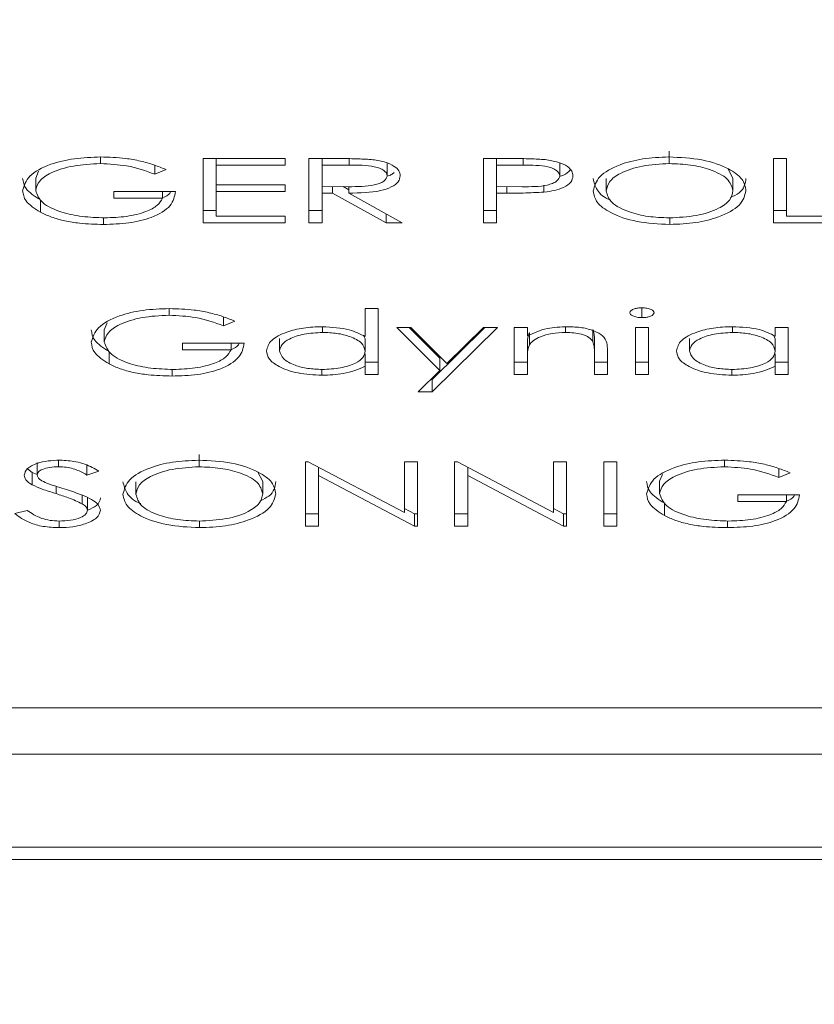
# Model space of a CAD drawing. Header units: millimetres. Extents: x 7483 to 13091, y 8111 to 13871.
# Tile 215 of 256: x 10454.326 to 10454.905, y 9250.183 to 9250.899. Entities that reach past the tile are written whole.
import ezdxf

# ---------------------------------------------------------------- set-up
doc = ezdxf.new("R2010")
doc.units = ezdxf.units.MM
doc.layers.add('_A_WYCIERACZKA', color=7, linetype='Continuous', lineweight=5, true_color=0xa5a5a5)
doc.layers.add('wymiary', color=7, linetype='Continuous', lineweight=5, true_color=0xb2b2b2)
doc.layers.add('_A_ŚLUSARKA WYPEŁNIENIE', color=7, linetype='Continuous', true_color=0x4c4a44)

# ---------------------------------------------------------------- blocks, each defined once
blk = doc.blocks.new('fgdgdgdfg')
at = {"layer": '_A_ŚLUSARKA WYPEŁNIENIE', "lineweight": 9}
h = blk.add_hatch(dxfattribs=at)
h.set_pattern_fill('HONEY', color=0, angle=180)
h.set_pattern_definition([(180, (56132.2607, -3400.6895), (-4.7625, 2.74963064), [3.175, -6.35]), (60, (56132.2607, -3400.6895), (4.76249999, 2.74963066), [3.175, -6.35]), (120, (56132.2607, -3400.6895), (-1e-08, 5.49926131), [-6.35, 3.175])])
h.paths.add_polyline_path([(5818.22906, 11642.93325), (5818.22906, 11484.93325), (6001.22906, 11484.93325), (6001.22906, 11642.93325)])
blk = doc.blocks.new('A$C68926FC6')
at = {"color": 7, "linetype": 'Continuous'}
for p, q in [((769.9936, -2.2349), (719.9936, -2.2349)), ((769.9936, -2.3247), (719.9936, -2.3247)), ((767.4936, -3.3382), (722.4936, -3.3382)), ((753.8145, -4.6502), (753.8145, -4.6986)), ((757.6575, -4.6502), (757.6575, -4.6985)), ((758.6806, -4.6502), (758.6806, -4.6981)), ((754.6199, -5.1292), (754.6199, -4.6622)), ((754.6199, -4.6622), (754.7149, -4.6622)), ((754.7149, -4.6622), (754.7149, -5.1292)), ((754.9862, -4.6622), (755.0079, -4.6622)), ((754.9862, -5.1292), (754.9862, -4.6622)), ((755.0079, -4.6622), (755.7054, -5.0289)), ((755.0079, -4.6622), (755.0079, -4.7519)), ((755.7054, -4.6622), (755.8003, -4.6622)), ((755.7054, -5.0289), (755.7054, -4.6622)), ((755.8003, -4.6622), (755.8003, -5.1292)), ((756.0717, -4.6622), (756.0933, -4.6622)), ((756.0717, -5.1292), (756.0717, -4.6622)), ((756.0933, -4.6622), (756.7908, -5.0289)), ((756.0933, -4.6622), (756.0933, -4.7519)), ((756.7908, -4.6622), (756.8858, -4.6622)), ((756.7908, -5.0289), (756.7908, -4.6622)), ((756.8858, -4.6622), (756.8858, -5.1292)), ((754.273, -4.7385), (754.273, -4.8283)), ((754.6199, -4.7519), (754.7149, -4.7519)), ((754.9862, -4.7519), (755.0079, -4.7519)), ((755.0079, -4.7519), (755.0812, -4.7905)), ((755.0812, -4.7616), (755.0812, -5.1292)), ((755.7804, -5.1292), (755.0812, -4.7616)), ((755.7054, -4.7519), (755.8003, -4.7519)), ((756.0717, -4.7519), (756.0933, -4.7519)), ((756.0933, -4.7519), (756.1666, -4.7905)), ((756.1666, -4.7616), (756.1666, -5.1292)), ((756.8659, -5.1292), (756.1666, -4.7616)), ((756.7908, -4.7519), (756.8858, -4.7519)), ((758.4733, -4.7773), (758.4733, -4.867)), ((759.0025, -4.7523), (758.913, -4.776)), ((753.3851, -4.8418), (753.7379, -4.8418)), ((753.3851, -4.8418), (753.3851, -4.8897)), ((753.7379, -4.8418), (753.7379, -4.8897)), ((758.5113, -4.8231), (758.5113, -4.8864)), ((753.7379, -4.8897), (753.2902, -4.8897)), ((754.3078, -4.8978), (754.3078, -4.9875)), ((757.1979, -4.896), (757.1979, -4.9857)), ((758.1205, -4.8938), (758.1205, -4.9836)), ((758.702, -4.8976), (758.702, -4.951)), ((753.358, -5.0495), (753.4394, -5.0155)), ((753.4394, -5.0155), (753.4394, -5.0808)), ((754.286, -5.0377), (754.3078, -4.9875)), ((757.1979, -4.9857), (757.2329, -5.0548)), ((758.8755, -4.9611), (758.8755, -5.0509)), ((755.7054, -5.0289), (755.7054, -5.0898)), ((756.7908, -5.0289), (756.7908, -5.0898)), ((758.3919, -5.0622), (758.4778, -5.0334)), ((758.4778, -5.0334), (758.4778, -5.1055)), ((758.8396, -5.0342), (758.8396, -5.1239)), ((758.8396, -5.036), (758.8755, -5.0509)), ((758.8755, -5.0509), (758.9107, -5.0791)), ((753.8367, -5.0933), (753.8367, -5.141)), ((754.7149, -5.1292), (754.6199, -5.1292)), ((755.0812, -5.1292), (754.9862, -5.1292)), ((755.8003, -5.1292), (755.7804, -5.1292)), ((756.1666, -5.1292), (756.0717, -5.1292)), ((756.8858, -5.1292), (756.8659, -5.1292)), ((757.6613, -5.0933), (757.6613, -5.1831)), ((758.6845, -5.0933), (758.6845, -5.1405)), ((755.4882, -6.1068), (755.9632, -5.6397)), ((756.0657, -5.6397), (755.9083, -5.7946)), ((755.9632, -5.6397), (756.0657, -5.6397)), ((755.9632, -5.6397), (755.9632, -5.7295)), ((755.5795, -6.1068), (755.9632, -5.7295)), ((755.9632, -5.7295), (755.9745, -5.7295)), ((753.3716, -5.7655), (753.4666, -5.7655)), ((753.3716, -6.1068), (753.3716, -5.7655)), ((753.4666, -5.7655), (753.4666, -5.8245)), ((753.7825, -5.7595), (753.7825, -5.8017)), ((754.3892, -6.1068), (754.3892, -5.7655)), ((754.3892, -5.7655), (754.4842, -5.7655)), ((754.4842, -5.7655), (754.4842, -6.1068)), ((754.6877, -5.7655), (754.7827, -5.7655)), ((754.6877, -5.9398), (754.6877, -5.7655)), ((754.7827, -5.7655), (754.7827, -5.926)), ((755.2711, -5.8889), (755.2711, -5.7655)), ((755.2711, -5.7655), (755.3662, -5.7655)), ((755.3662, -5.7655), (755.3662, -6.1068)), ((755.9083, -5.7946), (756.2209, -6.1068)), ((755.9083, -5.7946), (755.9083, -5.8843)), ((756.3566, -5.7655), (756.4516, -5.7655)), ((756.3566, -6.2445), (756.3566, -5.7655)), ((756.4516, -5.7655), (756.4516, -5.8245)), ((756.7675, -5.7595), (756.7675, -5.8017)), ((757.8579, -5.7535), (757.8579, -5.8019)), ((753.3716, -5.8552), (753.4666, -5.8552)), ((753.4666, -5.8245), (753.4666, -5.9143)), ((754.3892, -5.8552), (754.4842, -5.8552)), ((754.6877, -5.8552), (754.7827, -5.8552)), ((755.2711, -5.8552), (755.3662, -5.8552)), ((755.8567, -5.8454), (755.5909, -6.1068)), ((756.1185, -6.1068), (755.8567, -5.8454)), ((756.3566, -5.8552), (756.4516, -5.8552)), ((756.4516, -5.8245), (756.4516, -5.9143)), ((758.3164, -5.8418), (758.3164, -5.9316)), ((753.4666, -5.9354), (753.4666, -6.0251)), ((754.0907, -5.9366), (754.0907, -6.0263)), ((754.7827, -5.926), (754.7827, -6.0158)), ((755.2711, -5.8889), (755.2711, -5.9786)), ((755.9083, -5.8843), (756.1311, -6.1068)), ((756.4516, -5.9354), (756.4516, -6.0251)), ((757.0757, -5.9366), (757.0757, -6.0263)), ((757.4285, -5.9451), (757.7813, -5.9451)), ((757.4285, -5.9451), (757.4285, -5.993)), ((757.7813, -5.9451), (757.7813, -5.993)), ((754.7939, -6.0037), (754.7939, -6.0934)), ((755.2565, -5.9805), (755.2565, -6.0702)), ((757.7813, -5.993), (757.3335, -5.993)), ((758.3512, -6.0011), (758.3512, -6.0908)), ((753.4666, -6.0251), (753.4776, -6.0481)), ((753.4666, -6.0436), (753.4666, -6.1068)), ((753.7782, -6.0709), (753.7782, -6.1127)), ((754.9934, -6.0709), (754.9934, -6.1113)), ((755.2711, -6.1068), (755.2711, -6.0452)), ((756.4516, -6.0251), (756.4609, -6.0446)), ((756.4516, -6.0407), (756.4516, -6.2445)), ((756.7632, -6.0709), (756.7632, -6.1126)), ((753.4666, -6.1068), (753.3716, -6.1068)), ((754.4842, -6.1068), (754.3892, -6.1068)), ((755.3662, -6.1068), (755.2711, -6.1068)), ((755.5909, -6.1068), (755.4882, -6.1068)), ((756.2209, -6.1068), (756.1185, -6.1068)), ((757.4014, -6.1528), (757.4828, -6.1188)), ((757.4828, -6.1188), (757.4828, -6.1841)), ((758.3294, -6.141), (758.3512, -6.0908)), ((754.4371, -6.1786), (754.4371, -6.2505)), ((757.8801, -6.1966), (757.8801, -6.2443)), ((756.4516, -6.2445), (756.3566, -6.2445)), ((752.9759, -6.8688), (753.4779, -6.8688)), ((753.4779, -6.8688), (753.4779, -7.3358)), ((754.2338, -6.8568), (754.2338, -6.905)), ((755.4951, -7.0843), (755.4951, -6.8688)), ((755.4951, -6.8688), (755.5901, -6.8688)), ((755.5901, -6.8688), (755.5901, -7.3358)), ((756.1826, -6.8688), (756.3, -6.8688)), ((756.5714, -7.0843), (756.1826, -6.8688)), ((756.3, -6.8688), (756.6888, -7.0843)), ((756.3, -6.8688), (756.3, -6.9339)), ((756.766, -7.0843), (756.766, -6.8688)), ((756.766, -6.8688), (756.861, -6.8688)), ((756.861, -6.8688), (756.861, -7.3358)), ((757.0351, -6.9167), (757.0351, -6.8688)), ((757.0351, -6.8688), (757.6321, -6.8688)), ((757.6321, -6.8688), (757.6321, -7.3358)), ((758.3576, -6.8568), (758.3576, -6.9052)), ((753.383, -6.9167), (752.9759, -6.9167)), ((753.383, -7.3358), (753.383, -6.9167)), ((757.5371, -6.9167), (757.0351, -6.9167)), ((757.5371, -7.0963), (757.5371, -6.9167)), ((758.8162, -6.9451), (758.8162, -7.0349)), ((753.383, -6.9585), (753.4779, -6.9585)), ((755.4951, -6.9585), (755.5901, -6.9585)), ((756.766, -6.9585), (756.861, -6.9585)), ((757.5371, -6.9585), (757.6321, -6.9585)), ((755.15, -7.092), (755.15, -7.1419)), ((755.4194, -7.0843), (755.4951, -7.0843)), ((755.4194, -7.0843), (755.4194, -7.1318)), ((755.4951, -7.0843), (755.4951, -7.1322)), ((756.5714, -7.0843), (756.5714, -7.1317)), ((756.6888, -7.0843), (756.766, -7.0843)), ((756.6888, -7.0843), (756.6888, -7.132)), ((756.766, -7.0843), (756.766, -7.1322)), ((757.9283, -7.0484), (758.2811, -7.0484)), ((757.9283, -7.0484), (757.9283, -7.0963)), ((758.2811, -7.0484), (758.2811, -7.0963)), ((753.7742, -7.1026), (753.7742, -7.1923)), ((754.6969, -7.1004), (754.6969, -7.1902)), ((755.4951, -7.1322), (755.3098, -7.1312)), ((755.4951, -7.2879), (755.4951, -7.1322)), ((756.5714, -7.109), (756.6124, -7.1317)), ((756.766, -7.1322), (756.5722, -7.1316)), ((756.766, -7.2879), (756.766, -7.1322)), ((757.0351, -7.0963), (757.5371, -7.0963)), ((757.0351, -7.1442), (757.0351, -7.0963)), ((757.5371, -7.1442), (757.0351, -7.1442)), ((757.5371, -7.0963), (757.5371, -7.1442)), ((757.5371, -7.2879), (757.5371, -7.1442)), ((758.2811, -7.0963), (757.8334, -7.0963)), ((758.851, -7.1044), (758.851, -7.1941)), ((753.7742, -7.1923), (753.8092, -7.2614)), ((755.0337, -7.2104), (755.0337, -7.3001)), ((756.2911, -7.211), (756.2911, -7.3008)), ((757.9012, -7.2561), (757.9826, -7.2221)), ((757.9826, -7.2221), (757.9826, -7.2874)), ((758.8292, -7.2443), (758.851, -7.1941)), ((754.2376, -7.2999), (754.2376, -7.3896)), ((755.3015, -7.2879), (755.4951, -7.2879)), ((755.3015, -7.2879), (755.3015, -7.335)), ((755.4951, -7.2879), (755.4951, -7.3358)), ((756.5675, -7.2879), (756.5675, -7.3351)), ((756.5675, -7.2879), (756.766, -7.2879)), ((756.766, -7.2879), (756.766, -7.3358)), ((757.0351, -7.2879), (757.5371, -7.2879)), ((757.0351, -7.3358), (757.0351, -7.2879)), ((757.5371, -7.2879), (757.5371, -7.3358)), ((758.3799, -7.2999), (758.3799, -7.3476)), ((753.4779, -7.3358), (753.383, -7.3358)), ((755.5901, -7.3358), (755.3825, -7.3358)), ((756.861, -7.3358), (756.6491, -7.3358)), ((757.6321, -7.3358), (757.0351, -7.3358))]:
    blk.add_line(p, q, dxfattribs=at)
for points, knots in [([(753.2902, -4.8897), (753.2967, -4.8545), (753.3097, -4.7841), (753.4436, -4.7008), (753.6265, -4.6559), (753.7518, -4.6521), (753.8145, -4.6502)], [0, 0, 0, 0, 0.280346, 0.559374, 0.77939, 1, 1, 1, 1]), ([(753.8145, -4.6502), (753.8733, -4.6517), (753.9702, -4.6542), (754.0971, -4.6752), (754.1949, -4.7018), (754.247, -4.7263), (754.273, -4.7385)], [0, 0, 0, 0, 0.339747, 0.559888, 0.779899, 1, 1, 1, 1]), ([(757.1029, -4.8959), (757.1122, -4.8597), (757.1308, -4.7872), (757.2815, -4.7068), (757.464, -4.6575), (757.593, -4.6526), (757.6575, -4.6502)], [0, 0, 0, 0, 0.2796191, 0.5593487, 0.7796046, 1, 1, 1, 1]), ([(757.6575, -4.6502), (757.7395, -4.6542), (757.9035, -4.6622), (758.086, -4.7282), (758.1984, -4.8084), (758.2098, -4.8652), (758.2155, -4.8936)], [0, 0, 0, 0, 0.279691, 0.559389, 0.779639, 1, 1, 1, 1]), ([(758.3783, -4.7766), (758.3842, -4.7575), (758.3961, -4.7192), (758.4807, -4.6786), (758.5784, -4.6538), (758.6465, -4.6514), (758.6806, -4.6502)], [0, 0, 0, 0, 0.279188, 0.559095, 0.779369, 1, 1, 1, 1]), ([(758.6806, -4.6502), (758.7198, -4.6519), (758.7981, -4.6554), (758.9187, -4.6906), (758.9707, -4.7289), (759.0025, -4.7523)], [0, 0, 0, 0, 0.279812, 0.5596774, 1, 1, 1, 1]), ([(753.8062, -4.6981), (753.7516, -4.7), (753.6425, -4.7037), (753.5084, -4.7384), (753.4155, -4.7864), (753.3953, -4.8233), (753.3851, -4.8418)], [0, 0, 0, 0, 0.280201, 0.559943, 0.779941, 1, 1, 1, 1]), ([(754.3078, -4.8978), (754.297, -4.8669), (754.2753, -4.8051), (754.1348, -4.7398), (753.9717, -4.7039), (753.8614, -4.7), (753.8062, -4.6981)], [0, 0, 0, 0, 0.279058, 0.558606, 0.779188, 1, 1, 1, 1]), ([(757.6613, -4.6981), (757.5941, -4.7015), (757.4597, -4.7082), (757.304, -4.7594), (757.2124, -4.826), (757.2027, -4.8726), (757.1979, -4.896)], [0, 0, 0, 0, 0.2798432, 0.5593623, 0.7796427, 1, 1, 1, 1]), ([(758.1205, -4.8938), (758.1124, -4.8644), (758.0962, -4.8055), (757.9683, -4.742), (757.8183, -4.7038), (757.7136, -4.7), (757.6613, -4.6981)], [0, 0, 0, 0, 0.279426, 0.559084, 0.779491, 1, 1, 1, 1]), ([(758.6806, -4.6981), (758.6522, -4.6994), (758.5953, -4.7019), (758.5258, -4.7208), (758.4816, -4.7477), (758.4761, -4.7674), (758.4733, -4.7773)], [0, 0, 0, 0, 0.280311, 0.56013, 0.78016, 1, 1, 1, 1]), ([(758.913, -4.776), (758.8815, -4.7546), (758.8377, -4.7249), (758.748, -4.7012), (758.7031, -4.6991), (758.6806, -4.6981)], [0, 0, 0, 0, 0.559362, 0.779867, 1, 1, 1, 1]), ([(754.273, -4.7385), (754.3148, -4.7652), (754.3895, -4.813), (754.3987, -4.8705), (754.4028, -4.8959)], [0, 0, 0, 0, 0.559331, 1, 1, 1, 1]), ([(758.6277, -4.9273), (758.5877, -4.9142), (758.5219, -4.8925), (758.442, -4.8564), (758.3903, -4.8192), (758.3823, -4.7908), (758.3783, -4.7766)], [0, 0, 0, 0, 0.340501, 0.560741, 0.780603, 1, 1, 1, 1]), ([(758.3783, -4.8663), (758.3834, -4.8469), (758.3923, -4.8122), (758.4486, -4.788), (758.4733, -4.7774)], [0, 0, 0, 0, 0.5604507, 1, 1, 1, 1]), ([(758.4733, -4.7773), (758.4759, -4.7866), (758.4805, -4.8032), (758.5018, -4.817), (758.5113, -4.8231)], [0, 0, 0, 0, 0.558836, 1, 1, 1, 1]), ([(753.3253, -4.8897), (753.3266, -4.8852), (753.3316, -4.8666), (753.3621, -4.8527), (753.3851, -4.8422)], [0, 0, 0, 0, 0.245701, 1, 1, 1, 1]), ([(754.273, -4.8283), (754.3148, -4.855), (754.3895, -4.9027), (754.3987, -4.9603), (754.4028, -4.9856)], [0, 0, 0, 0, 0.559331, 1, 1, 1, 1]), ([(757.1029, -4.9856), (757.1081, -4.9483), (757.1156, -4.8947), (757.1941, -4.8557), (757.2178, -4.844)], [0, 0, 0, 0, 0.697901, 1, 1, 1, 1]), ([(758.0864, -4.8268), (758.0869, -4.8269), (758.1379, -4.8439), (758.1947, -4.9003), (758.2086, -4.9557), (758.2155, -4.9834)], [0, 0, 0, 0, 0.004106, 0.501886, 1, 1, 1, 1]), ([(758.5113, -4.8231), (758.5439, -4.8385), (758.6021, -4.866), (758.6715, -4.8879), (758.702, -4.8976)], [0, 0, 0, 0, 0.559405, 1, 1, 1, 1]), ([(754.4028, -4.8959), (754.3923, -4.9325), (754.3715, -5.0057), (754.2192, -5.0878), (754.0294, -5.1343), (753.8989, -5.1389), (753.8335, -5.1412)], [0, 0, 0, 0, 0.279598, 0.559073, 0.779411, 1, 1, 1, 1]), ([(753.8367, -5.0933), (753.9037, -5.0897), (754.0375, -5.0825), (754.1939, -5.0326), (754.29, -4.9675), (754.3019, -4.921), (754.3078, -4.8978)], [0, 0, 0, 0, 0.2798857, 0.559564, 0.7798475, 1, 1, 1, 1]), ([(757.666, -5.1412), (757.5831, -5.1374), (757.4172, -5.1297), (757.2318, -5.0634), (757.1192, -4.982), (757.1083, -4.9246), (757.1029, -4.8959)], [0, 0, 0, 0, 0.279781, 0.559383, 0.779591, 1, 1, 1, 1]), ([(757.1979, -4.896), (757.206, -4.9256), (757.2222, -4.9849), (757.351, -5.0493), (757.5035, -5.0864), (757.6087, -5.091), (757.6613, -5.0933)], [0, 0, 0, 0, 0.279455, 0.558875, 0.77957, 1, 1, 1, 1]), ([(757.6613, -5.0933), (757.7281, -5.0895), (757.8617, -5.0818), (758.0146, -5.0298), (758.1061, -4.9636), (758.1157, -4.9171), (758.1205, -4.8938)], [0, 0, 0, 0, 0.279618, 0.559347, 0.779622, 1, 1, 1, 1]), ([(758.2155, -4.8936), (758.2057, -4.9297), (758.1862, -5.0017), (758.0413, -5.0838), (757.8585, -5.1328), (757.7302, -5.1384), (757.666, -5.1412)], [0, 0, 0, 0, 0.279751, 0.5593384, 0.7797122, 1, 1, 1, 1]), ([(758.7699, -4.9738), (758.7438, -4.9649), (758.6972, -4.9489), (758.6489, -4.9339), (758.6277, -4.9273)], [0, 0, 0, 0, 0.559816, 1, 1, 1, 1]), ([(758.702, -4.8976), (758.7365, -4.9083), (758.7981, -4.9275), (758.8519, -4.9509), (758.8755, -4.9611)], [0, 0, 0, 0, 0.5602779, 1, 1, 1, 1]), ([(753.4394, -5.0155), (753.5049, -5.0392), (753.6217, -5.0817), (753.771, -5.0898), (753.8367, -5.0933)], [0, 0, 0, 0, 0.559905, 1, 1, 1, 1]), ([(758.8396, -5.0342), (758.8384, -5.0277), (758.836, -5.0146), (758.813, -4.9931), (758.7862, -4.9812), (758.7699, -4.9738)], [0, 0, 0, 0, 0.2798808, 0.5597391, 1, 1, 1, 1]), ([(758.8755, -4.9611), (758.8941, -4.9732), (758.9274, -4.9949), (758.9324, -5.0208), (758.9346, -5.0322)], [0, 0, 0, 0, 0.559825, 1, 1, 1, 1]), ([(753.8335, -5.1412), (753.773, -5.1392), (753.6732, -5.136), (753.5439, -5.1125), (753.4443, -5.0847), (753.3868, -5.0613), (753.358, -5.0495)], [0, 0, 0, 0, 0.339538, 0.559582, 0.779698, 1, 1, 1, 1]), ([(758.6739, -5.1412), (758.6342, -5.1392), (758.5689, -5.1358), (758.4919, -5.1134), (758.4381, -5.0892), (758.4073, -5.0712), (758.3919, -5.0622)], [0, 0, 0, 0, 0.33867, 0.558886, 0.779341, 1, 1, 1, 1]), ([(758.4778, -5.0334), (758.496, -5.0435), (758.5262, -5.06), (758.5758, -5.08), (758.6277, -5.0914), (758.6655, -5.0927), (758.6845, -5.0933)], [0, 0, 0, 0, 0.340384, 0.560365, 0.780127, 1, 1, 1, 1]), ([(758.9346, -5.0322), (758.93, -5.0488), (758.9209, -5.0819), (758.8486, -5.118), (758.7622, -5.1379), (758.7033, -5.1401), (758.6739, -5.1412)], [0, 0, 0, 0, 0.2795816, 0.5587997, 0.779348, 1, 1, 1, 1]), ([(758.6845, -5.0933), (758.7059, -5.0926), (758.7489, -5.0911), (758.8006, -5.0766), (758.8345, -5.0566), (758.8379, -5.0416), (758.8396, -5.0342)], [0, 0, 0, 0, 0.2802674, 0.559972, 0.7798957, 1, 1, 1, 1]), ([(753.4666, -5.8245), (753.5167, -5.8035), (753.6063, -5.7659), (753.7285, -5.7615), (753.7825, -5.7595)], [0, 0, 0, 0, 0.558687, 1, 1, 1, 1]), ([(753.7791, -5.8014), (753.7337, -5.8038), (753.6431, -5.8086), (753.5374, -5.8429), (753.4759, -5.8881), (753.4697, -5.9196), (753.4666, -5.9354)], [0, 0, 0, 0, 0.279839, 0.559421, 0.779591, 1, 1, 1, 1]), ([(754.0907, -5.9366), (754.0843, -5.9167), (754.0715, -5.8768), (753.9882, -5.8323), (753.8859, -5.806), (753.8147, -5.8029), (753.7791, -5.8014)], [0, 0, 0, 0, 0.279434, 0.559163, 0.779553, 1, 1, 1, 1]), ([(753.7825, -5.7595), (753.8419, -5.7626), (753.9608, -5.7687), (754.0924, -5.817), (754.1736, -5.8752), (754.1817, -5.9164), (754.1857, -5.9371)], [0, 0, 0, 0, 0.279593, 0.559333, 0.779591, 1, 1, 1, 1]), ([(756.4516, -5.8245), (756.5017, -5.8035), (756.5914, -5.7659), (756.7136, -5.7615), (756.7675, -5.7595)], [0, 0, 0, 0, 0.558687, 1, 1, 1, 1]), ([(756.7641, -5.8014), (756.7188, -5.8038), (756.6281, -5.8086), (756.5225, -5.8429), (756.4609, -5.8881), (756.4547, -5.9196), (756.4516, -5.9354)], [0, 0, 0, 0, 0.279828, 0.559398, 0.77962, 1, 1, 1, 1]), ([(757.0757, -5.9366), (757.0693, -5.9167), (757.0565, -5.8768), (756.9732, -5.8323), (756.8709, -5.806), (756.7997, -5.8029), (756.7641, -5.8014)], [0, 0, 0, 0, 0.2794591, 0.5591367, 0.7796553, 1, 1, 1, 1]), ([(756.7675, -5.7595), (756.8269, -5.7626), (756.9458, -5.7687), (757.0774, -5.817), (757.1587, -5.8752), (757.1667, -5.9164), (757.1707, -5.9371)], [0, 0, 0, 0, 0.279506, 0.559325, 0.779587, 1, 1, 1, 1]), ([(757.3335, -5.993), (757.3401, -5.9578), (757.3531, -5.8874), (757.487, -5.8041), (757.6699, -5.7592), (757.7951, -5.7554), (757.8579, -5.7535)], [0, 0, 0, 0, 0.280357, 0.559329, 0.779333, 1, 1, 1, 1]), ([(757.8496, -5.8014), (757.795, -5.8033), (757.6859, -5.8069), (757.5518, -5.8417), (757.4588, -5.8897), (757.4386, -5.9266), (757.4285, -5.9451)], [0, 0, 0, 0, 0.280287, 0.5599129, 0.779963, 1, 1, 1, 1]), ([(758.3512, -6.0011), (758.3403, -5.9702), (758.3187, -5.9084), (758.1782, -5.8431), (758.0151, -5.8072), (757.9047, -5.8033), (757.8496, -5.8014)], [0, 0, 0, 0, 0.279061, 0.558601, 0.779264, 1, 1, 1, 1]), ([(757.8579, -5.7535), (757.9167, -5.755), (758.0136, -5.7575), (758.1405, -5.7785), (758.2383, -5.8051), (758.2904, -5.8296), (758.3164, -5.8418)], [0, 0, 0, 0, 0.339749, 0.559901, 0.779906, 1, 1, 1, 1]), ([(758.3164, -5.8418), (758.3582, -5.8685), (758.4329, -5.9163), (758.4421, -5.9738), (758.4462, -5.9992)], [0, 0, 0, 0, 0.559331, 1, 1, 1, 1]), ([(753.4666, -5.9354), (753.4716, -5.9556), (753.4818, -5.9961), (753.5673, -6.0406), (753.6703, -6.0671), (753.7422, -6.0696), (753.7782, -6.0709)], [0, 0, 0, 0, 0.279659, 0.559185, 0.779489, 1, 1, 1, 1]), ([(753.7782, -6.0709), (753.8236, -6.0685), (753.9142, -6.0639), (754.0173, -6.0283), (754.0791, -5.9837), (754.0869, -5.9523), (754.0907, -5.9366)], [0, 0, 0, 0, 0.27975, 0.559278, 0.779708, 1, 1, 1, 1]), ([(754.1857, -5.9371), (754.1783, -5.9632), (754.1636, -6.0156), (754.0516, -6.0725), (753.9192, -6.1075), (753.8261, -6.111), (753.7795, -6.1128)], [0, 0, 0, 0, 0.279414, 0.559195, 0.779548, 1, 1, 1, 1]), ([(754.9769, -6.1128), (754.9422, -6.1114), (754.8729, -6.1088), (754.7818, -6.0842), (754.6895, -6.0296), (754.6885, -5.9768), (754.6877, -5.9398)], [0, 0, 0, 0, 0.186991, 0.373897, 0.560594, 1, 1, 1, 1]), ([(754.7827, -5.926), (754.7825, -5.9406), (754.7821, -5.9666), (754.7903, -5.9924), (754.7939, -6.0037)], [0, 0, 0, 0, 0.5602766, 1, 1, 1, 1]), ([(755.2565, -5.9805), (755.2618, -5.9635), (755.2713, -5.9331), (755.2712, -5.9024), (755.2711, -5.8889)], [0, 0, 0, 0, 0.559696, 1, 1, 1, 1]), ([(756.4516, -5.9354), (756.4567, -5.9556), (756.4668, -5.9961), (756.5523, -6.0406), (756.6553, -6.0671), (756.7273, -6.0696), (756.7632, -6.0709)], [0, 0, 0, 0, 0.279693, 0.559253, 0.779584, 1, 1, 1, 1]), ([(756.7632, -6.0709), (756.8086, -6.0685), (756.8993, -6.0639), (757.0023, -6.0283), (757.0642, -5.9837), (757.0719, -5.9523), (757.0757, -5.9366)], [0, 0, 0, 0, 0.279843, 0.559344, 0.779753, 1, 1, 1, 1]), ([(757.1707, -5.9371), (757.1634, -5.9632), (757.1487, -6.0156), (757.0366, -6.0725), (756.9043, -6.1075), (756.8111, -6.111), (756.7645, -6.1128)], [0, 0, 0, 0, 0.279414, 0.559195, 0.779548, 1, 1, 1, 1]), ([(757.3687, -5.993), (757.37, -5.9885), (757.375, -5.9699), (757.4055, -5.956), (757.4285, -5.9455)], [0, 0, 0, 0, 0.245601, 1, 1, 1, 1]), ([(758.3164, -5.9316), (758.3582, -5.9583), (758.4329, -6.006), (758.4421, -6.0636), (758.4462, -6.0889)], [0, 0, 0, 0, 0.559312, 1, 1, 1, 1]), ([(754.7827, -6.0158), (754.7825, -6.0303), (754.7821, -6.0564), (754.7903, -6.0821), (754.7939, -6.0934)], [0, 0, 0, 0, 0.560243, 1, 1, 1, 1]), ([(754.7939, -6.0037), (754.8015, -6.0146), (754.8166, -6.0362), (754.8855, -6.0661), (754.9525, -6.0691), (754.9934, -6.0709)], [0, 0, 0, 0, 0.281133, 0.561302, 1, 1, 1, 1]), ([(754.9934, -6.0709), (755.027, -6.0693), (755.0941, -6.0662), (755.1727, -6.0423), (755.2299, -6.0134), (755.2477, -5.9915), (755.2565, -5.9805)], [0, 0, 0, 0, 0.2795879, 0.5593761, 0.7796731, 1, 1, 1, 1]), ([(755.2565, -6.0702), (755.2618, -6.0532), (755.2713, -6.0228), (755.2712, -5.9921), (755.2711, -5.9786)], [0, 0, 0, 0, 0.559696, 1, 1, 1, 1]), ([(758.4462, -5.9992), (758.4357, -6.0358), (758.4149, -6.109), (758.2626, -6.1911), (758.0728, -6.2376), (757.9423, -6.2422), (757.8769, -6.2445)], [0, 0, 0, 0, 0.279598, 0.559072, 0.77941, 1, 1, 1, 1]), ([(757.8801, -6.1966), (757.947, -6.193), (758.0809, -6.1858), (758.2373, -6.136), (758.3334, -6.0708), (758.3452, -6.0243), (758.3512, -6.0011)], [0, 0, 0, 0, 0.279816, 0.559574, 0.779873, 1, 1, 1, 1]), ([(753.7795, -6.1128), (753.7097, -6.1093), (753.5848, -6.1031), (753.5027, -6.0618), (753.4666, -6.0436)], [0, 0, 0, 0, 0.5590918, 1, 1, 1, 1]), ([(755.2711, -6.0452), (755.226, -6.0667), (755.1453, -6.1051), (755.0284, -6.1104), (754.9769, -6.1128)], [0, 0, 0, 0, 0.559095, 1, 1, 1, 1]), ([(756.7645, -6.1128), (756.6946, -6.1086), (756.5694, -6.101), (756.4877, -6.0592), (756.4516, -6.0407)], [0, 0, 0, 0, 0.558484, 1, 1, 1, 1]), ([(757.8769, -6.2445), (757.8164, -6.2426), (757.7165, -6.2393), (757.5873, -6.2158), (757.4876, -6.188), (757.4302, -6.1646), (757.4014, -6.1528)], [0, 0, 0, 0, 0.339539, 0.559588, 0.779799, 1, 1, 1, 1]), ([(757.4828, -6.1188), (757.5482, -6.1425), (757.6651, -6.185), (757.8144, -6.1931), (757.8801, -6.1966)], [0, 0, 0, 0, 0.559839, 1, 1, 1, 1]), ([(754.3485, -6.2144), (754.3503, -6.2089), (754.354, -6.1978), (754.3793, -6.1865), (754.4077, -6.1796), (754.4273, -6.179), (754.4371, -6.1786)], [0, 0, 0, 0, 0.279116, 0.559099, 0.779709, 1, 1, 1, 1]), ([(754.4371, -6.2505), (754.4245, -6.2499), (754.3994, -6.2488), (754.3704, -6.2394), (754.3517, -6.2275), (754.3496, -6.2188), (754.3485, -6.2144)], [0, 0, 0, 0, 0.2797527, 0.5599536, 0.7798447, 1, 1, 1, 1]), ([(754.4371, -6.1786), (754.4495, -6.1792), (754.4744, -6.1804), (754.5029, -6.1898), (754.5217, -6.2015), (754.5238, -6.2101), (754.5249, -6.2144)], [0, 0, 0, 0, 0.279975, 0.559757, 0.780034, 1, 1, 1, 1]), ([(754.5249, -6.2144), (754.5232, -6.2199), (754.5197, -6.2309), (754.4949, -6.2425), (754.4666, -6.2495), (754.4469, -6.2502), (754.4371, -6.2505)], [0, 0, 0, 0, 0.279259, 0.558951, 0.779294, 1, 1, 1, 1]), ([(753.6792, -7.1025), (753.6885, -7.0663), (753.7071, -6.9938), (753.8579, -6.9134), (754.0403, -6.8641), (754.1693, -6.8592), (754.2338, -6.8568)], [0, 0, 0, 0, 0.279633, 0.559349, 0.779603, 1, 1, 1, 1]), ([(754.2338, -6.8568), (754.3158, -6.8608), (754.4798, -6.8688), (754.6623, -6.9348), (754.7747, -7.015), (754.7861, -7.0718), (754.7918, -7.1003)], [0, 0, 0, 0, 0.279686, 0.559389, 0.779642, 1, 1, 1, 1]), ([(757.8334, -7.0963), (757.8399, -7.061), (757.8529, -6.9907), (757.9868, -6.9074), (758.1697, -6.8625), (758.295, -6.8587), (758.3576, -6.8568)], [0, 0, 0, 0, 0.280357, 0.559381, 0.779393, 1, 1, 1, 1]), ([(758.3576, -6.8568), (758.4165, -6.8583), (758.5134, -6.8608), (758.6403, -6.8818), (758.7381, -6.9084), (758.7901, -6.9329), (758.8162, -6.9451)], [0, 0, 0, 0, 0.339757, 0.559897, 0.779904, 1, 1, 1, 1]), ([(754.2376, -6.9047), (754.1704, -6.9081), (754.036, -6.9148), (753.8804, -6.966), (753.7887, -7.0326), (753.779, -7.0792), (753.7742, -7.1026)], [0, 0, 0, 0, 0.279841, 0.559378, 0.779651, 1, 1, 1, 1]), ([(754.6969, -7.1004), (754.6887, -7.071), (754.6725, -7.0121), (754.5446, -6.9486), (754.3947, -6.9104), (754.29, -6.9066), (754.2376, -6.9047)], [0, 0, 0, 0, 0.279435, 0.559085, 0.779492, 1, 1, 1, 1]), ([(758.3494, -6.9047), (758.2948, -6.9066), (758.1857, -6.9103), (758.0515, -6.945), (757.9587, -6.993), (757.9384, -7.0299), (757.9283, -7.0484)], [0, 0, 0, 0, 0.280198, 0.559926, 0.779921, 1, 1, 1, 1]), ([(758.851, -7.1044), (758.8402, -7.0735), (758.8185, -7.0117), (758.678, -6.9464), (758.5148, -6.9105), (758.4045, -6.9066), (758.3494, -6.9047)], [0, 0, 0, 0, 0.279061, 0.558611, 0.779264, 1, 1, 1, 1]), ([(758.8162, -6.9451), (758.858, -6.9718), (758.9327, -7.0196), (758.9419, -7.0771), (758.9459, -7.1025)], [0, 0, 0, 0, 0.559312, 1, 1, 1, 1]), ([(753.6792, -7.1922), (753.6845, -7.1549), (753.6919, -7.1013), (753.7704, -7.0623), (753.7941, -7.0505)], [0, 0, 0, 0, 0.697907, 1, 1, 1, 1]), ([(754.6628, -7.0333), (754.6632, -7.0335), (754.7145, -7.0505), (754.7709, -7.1069), (754.7848, -7.1623), (754.7918, -7.19)], [0, 0, 0, 0, 0.0040845, 0.5019232, 1, 1, 1, 1]), ([(754.9388, -7.2106), (754.9413, -7.1952), (754.9464, -7.1644), (754.9994, -7.1269), (755.0715, -7.1027), (755.1238, -7.0956), (755.15, -7.092)], [0, 0, 0, 0, 0.280099, 0.559289, 0.779344, 1, 1, 1, 1]), ([(755.15, -7.092), (755.2, -7.0892), (755.2895, -7.0843), (755.3797, -7.0843), (755.4194, -7.0843)], [0, 0, 0, 0, 0.559646, 1, 1, 1, 1]), ([(756.1961, -7.2109), (756.1989, -7.1962), (756.2044, -7.1666), (756.2568, -7.1274), (756.376, -7.0882), (756.4908, -7.0859), (756.5714, -7.0843)], [0, 0, 0, 0, 0.187131, 0.3740344, 0.5609524, 1, 1, 1, 1]), ([(757.8685, -7.0963), (757.8698, -7.0918), (757.8748, -7.0732), (757.9053, -7.0593), (757.9283, -7.0488)], [0, 0, 0, 0, 0.245601, 1, 1, 1, 1]), ([(758.8162, -7.0349), (758.858, -7.0616), (758.9326, -7.1093), (758.9419, -7.1669), (758.9459, -7.1922)], [0, 0, 0, 0, 0.559321, 1, 1, 1, 1]), ([(754.2423, -7.3478), (754.1594, -7.344), (753.9936, -7.3363), (753.8081, -7.27), (753.6955, -7.1887), (753.6847, -7.1312), (753.6792, -7.1025)], [0, 0, 0, 0, 0.2797869, 0.5593802, 0.7795824, 1, 1, 1, 1]), ([(753.7742, -7.1026), (753.7823, -7.1322), (753.7985, -7.1915), (753.9273, -7.2559), (754.0799, -7.293), (754.185, -7.2976), (754.2376, -7.2999)], [0, 0, 0, 0, 0.279465, 0.558871, 0.779567, 1, 1, 1, 1]), ([(754.2376, -7.2999), (754.3044, -7.2961), (754.438, -7.2884), (754.5909, -7.2364), (754.6824, -7.1702), (754.692, -7.1237), (754.6969, -7.1004)], [0, 0, 0, 0, 0.279615, 0.559349, 0.779623, 1, 1, 1, 1]), ([(754.7918, -7.1003), (754.782, -7.1363), (754.7625, -7.2083), (754.6176, -7.2904), (754.4348, -7.3393), (754.3065, -7.345), (754.2423, -7.3478)], [0, 0, 0, 0, 0.279732, 0.559323, 0.779708, 1, 1, 1, 1]), ([(755.3098, -7.1312), (755.2453, -7.1311), (755.1646, -7.131), (755.0865, -7.1544), (755.0458, -7.1758), (755.0385, -7.1966), (755.0337, -7.2104)], [0, 0, 0, 0, 0.4996846, 0.625372, 0.7510749, 1, 1, 1, 1]), ([(756.5722, -7.1316), (756.5072, -7.1317), (756.4258, -7.1318), (756.3456, -7.1546), (756.3035, -7.176), (756.2961, -7.1971), (756.2911, -7.211)], [0, 0, 0, 0, 0.499818, 0.625445, 0.751208, 1, 1, 1, 1]), ([(758.9459, -7.1025), (758.9355, -7.1391), (758.9146, -7.2123), (758.7624, -7.2944), (758.5726, -7.3409), (758.442, -7.3455), (758.3767, -7.3478)], [0, 0, 0, 0, 0.279592, 0.559062, 0.779408, 1, 1, 1, 1]), ([(758.3799, -7.2999), (758.4468, -7.2963), (758.5807, -7.2891), (758.737, -7.2393), (758.8331, -7.1741), (758.845, -7.1276), (758.851, -7.1044)], [0, 0, 0, 0, 0.279884, 0.559572, 0.779848, 1, 1, 1, 1]), ([(755.1414, -7.3288), (755.1093, -7.3237), (755.045, -7.3134), (754.9786, -7.2819), (754.9434, -7.246), (754.9403, -7.2224), (754.9388, -7.2106)], [0, 0, 0, 0, 0.279621, 0.559287, 0.77948, 1, 1, 1, 1]), ([(754.9589, -7.2519), (754.9722, -7.2387), (754.9902, -7.2207), (755.0263, -7.2098), (755.0359, -7.2069)], [0, 0, 0, 0, 0.733896, 1, 1, 1, 1]), ([(755.0337, -7.2104), (755.0386, -7.2238), (755.0458, -7.2439), (755.0848, -7.265), (755.1595, -7.2887), (755.2385, -7.2883), (755.3015, -7.2879)], [0, 0, 0, 0, 0.2489965, 0.3747087, 0.5003667, 1, 1, 1, 1]), ([(756.4094, -7.3295), (756.3762, -7.3246), (756.3098, -7.3149), (756.2399, -7.2834), (756.2014, -7.2472), (756.1978, -7.223), (756.1961, -7.2109)], [0, 0, 0, 0, 0.2798, 0.559487, 0.779614, 1, 1, 1, 1]), ([(756.2412, -7.2348), (756.247, -7.2292), (756.2583, -7.2183), (756.2813, -7.2119), (756.2925, -7.2089)], [0, 0, 0, 0, 0.514986, 1, 1, 1, 1]), ([(756.2911, -7.211), (756.2922, -7.2179), (756.2945, -7.2315), (756.3156, -7.2502), (756.3454, -7.266), (756.4238, -7.2888), (756.5037, -7.2883), (756.5675, -7.2879)], [0, 0, 0, 0, 0.125319, 0.250628, 0.375951, 0.501338, 1, 1, 1, 1]), ([(757.9826, -7.2221), (758.048, -7.2458), (758.1649, -7.2883), (758.3142, -7.2964), (758.3799, -7.2999)], [0, 0, 0, 0, 0.559782, 1, 1, 1, 1]), ([(758.3767, -7.3478), (758.3162, -7.3459), (758.2163, -7.3426), (758.087, -7.3191), (757.9875, -7.2913), (757.93, -7.2679), (757.9012, -7.2561)], [0, 0, 0, 0, 0.339542, 0.559583, 0.779706, 1, 1, 1, 1]), ([(755.3825, -7.3358), (755.3373, -7.3359), (755.2565, -7.336), (755.1766, -7.331), (755.1414, -7.3288)], [0, 0, 0, 0, 0.560229, 1, 1, 1, 1]), ([(756.6491, -7.3358), (756.6042, -7.3359), (756.5239, -7.336), (756.4444, -7.3315), (756.4094, -7.3295)], [0, 0, 0, 0, 0.56024, 1, 1, 1, 1])]:
    blk.add_open_spline(points, degree=3, knots=knots, dxfattribs=at)
blk = doc.blocks.new('c.o. ściany_2024-09-18')
at = {"xscale": 0.1, "yscale": 0.1, "zscale": 0.1, "rotation": 180}
blk.add_blockref('A$C68926FC6', (1795.93435, -2201.34777), dxfattribs=at)

msp = doc.modelspace()

# ---------------------------------------------------------------- block references
at = {"layer": '_A_WYCIERACZKA'}
msp.add_blockref('fgdgdgdfg', (4617.36995, -2349.0217), dxfattribs=at)
at = {"layer": 'wymiary'}
msp.add_blockref('c.o. ściany_2024-09-18', (8734.28845, 11451.41217), dxfattribs=at)

doc.saveas('drawing.dxf')
